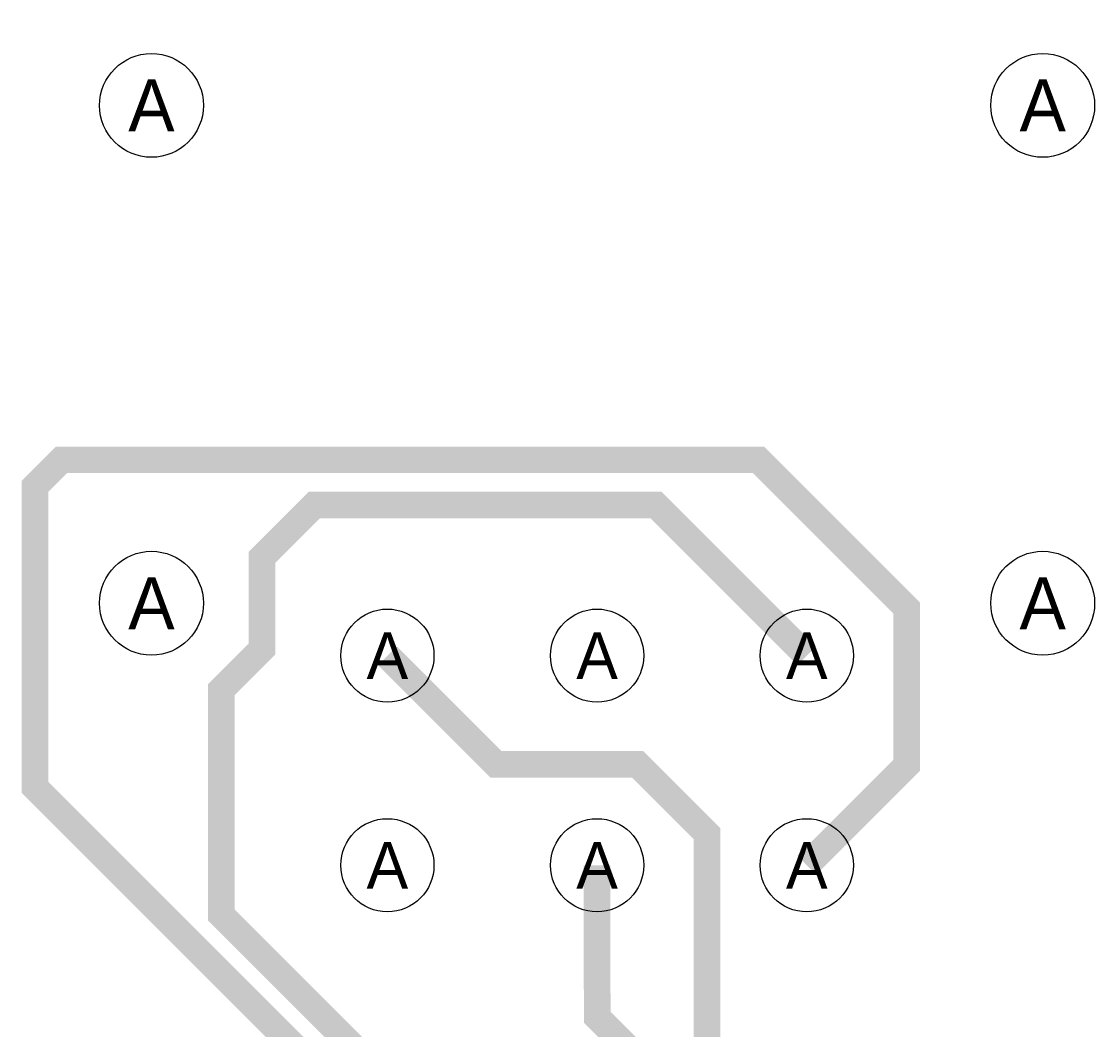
# Model space of a CAD drawing. Extents: x 0 to 3292, y 0 to 2151.
# Tile 24 of 50: x 965 to 1369, y 1769 to 2148. Entities that reach past the tile are written whole.
import ezdxf
from ezdxf.enums import TextEntityAlignment as Align

# ---------------------------------------------------------------- set-up
doc = ezdxf.new("R2010")
doc.units = 0
doc.layers.add('ETCH_TOP', color=4, linetype='CONTINUOUS')

# ---------------------------------------------------------------- blocks, each defined once
blk = doc.blocks.new('FIGURE_CIRCLE')
blk.add_circle((0, 0), 0.5)

msp = doc.modelspace()

# ---------------------------------------------------------------- linework, layer by layer
at = {"layer": 'ETCH_TOP', "const_width": 10}
for points in [[(1259.84, 1830.71), (1297.34, 1868.21), (1297.34, 1927.34), (1241.68, 1983), (980, 1983), (970, 1973), (970, 1860), (1138, 1692), (1318, 1692), (1971, 1039), (1971, 660)], [(1259.84, 1909.45), (1203.29, 1966), (1074.86, 1966), (1055.28, 1946.42), (1055.28, 1911.94), (1040, 1896.66), (1040, 1812), (1145, 1707), (1311.78, 1707), (1311.79, 1707.01), (1324.21, 1707.01), (1986, 1045.22), (1986, 696), (2000, 682), (2000, 660)], [(1102.36, 1909.45), (1143.23, 1868.58), (1196.38, 1868.58), (1222.34, 1842.62), (1222.34, 1753.65), (1238.99, 1737), (1299.34, 1737), (1299.35, 1737.01), (1311.77, 1737.01), (1311.78, 1737.02), (1336.64, 1737.02), (2016, 1057.66), (2016, 726), (2060, 682), (2060, 660)]]:
    msp.add_lwpolyline(points, dxfattribs=at)
at = {"layer": 'ETCH_TOP'}
msp.add_lwpolyline([(1181.1, 1830.71, 10, 10, 0), (1181.1, 1783.41, 6, 6, 0), (1181.21, 1783.3, 10, 10, 0), (1181.21, 1773.56, 10, 10, 0), (1232.77, 1722, 10, 10, 0), (1305.56, 1722, 10, 10, 0), (1305.57, 1722.01, 10, 10, 0), (1317.99, 1722.01, 10, 10, 0), (1318, 1722.02, 10, 10, 0), (1330.42, 1722.02, 10, 10, 0), (2001, 1051.44, 10, 10, 0), (2001, 711, 10, 10, 0), (2030, 682, 10, 10, 0), (2030, 660, 10, 10, 0)], format="xyseb", dxfattribs=at)

# ---------------------------------------------------------------- block references
at = {"layer": 'MANUFACTURING_NCDRILL_FIGURE'}
for p, xscale, yscale in [((1013.78, 2116.14), 39, 39), ((1348.42, 2116.14), 39, 39), ((1013.78, 1929.14), 39, 39), ((1348.42, 1929.14), 39, 39), ((1102.36, 1909.45), 35, 35), ((1181.1, 1909.45), 35, 35), ((1259.84, 1909.45), 35, 35), ((1102.36, 1830.71), 35, 35), ((1181.1, 1830.71), 35, 35), ((1259.84, 1830.71), 35, 35)]:
    msp.add_blockref('FIGURE_CIRCLE', p, dxfattribs=dict(at, xscale=xscale, yscale=yscale))

# ---------------------------------------------------------------- texts
for height, p in [(19.5, (1013.78, 2116.14)), (19.5, (1348.42, 2116.14)), (19.5, (1013.78, 1929.14)), (19.5, (1348.42, 1929.14)), (17.5, (1102.36, 1909.45)), (17.5, (1181.1, 1909.45)), (17.5, (1259.84, 1909.45)), (17.5, (1102.36, 1830.71)), (17.5, (1181.1, 1830.71)), (17.5, (1259.84, 1830.71))]:
    msp.add_text('A', height=height, dxfattribs=at).set_placement(p, align=Align.MIDDLE_CENTER)

doc.saveas('drawing.dxf')
